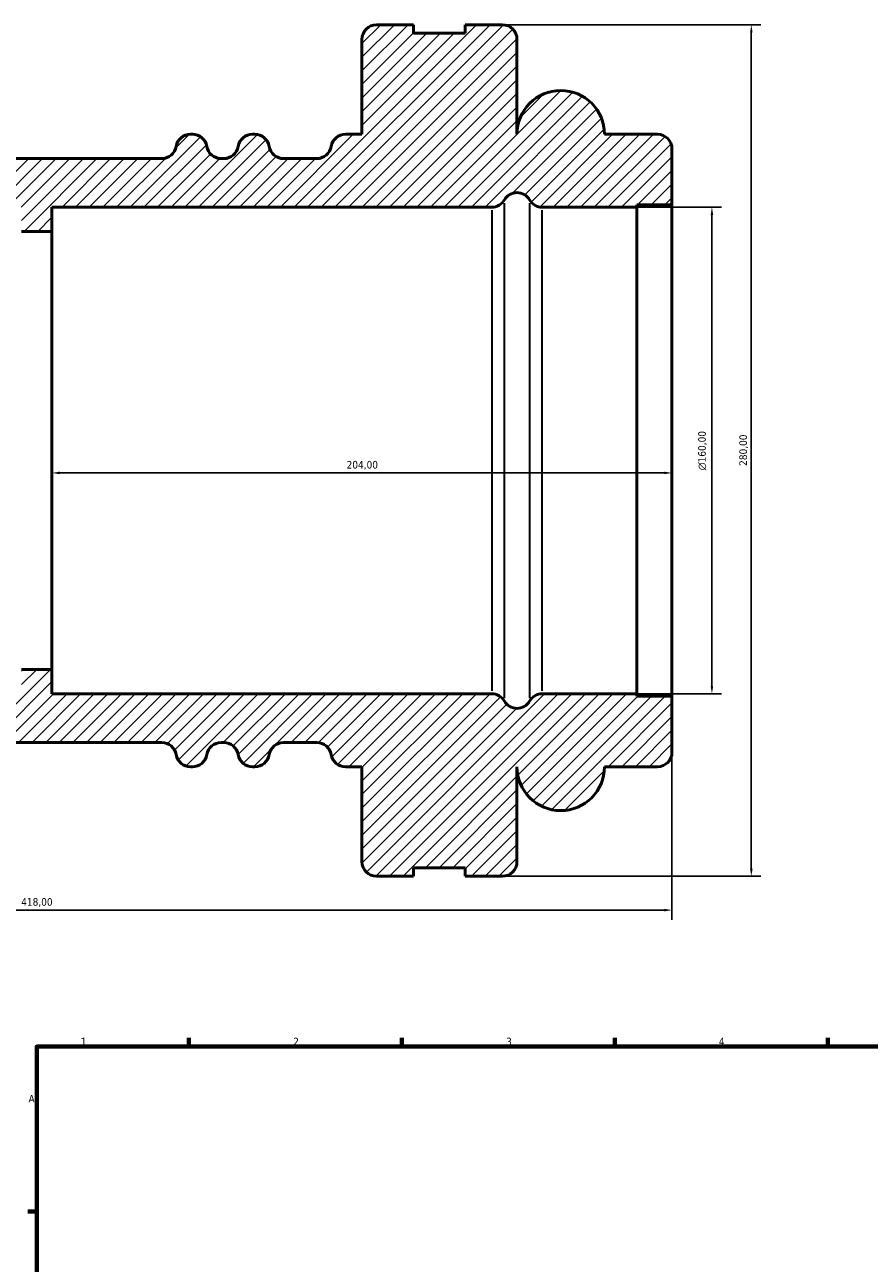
# Model space of a CAD drawing. Header units: millimetres. Extents: x -189 to 1463, y -170 to 1183.
# Tile 6 of 9: x 16 to 294, y 503 to 910. Entities that reach past the tile are written whole.
import ezdxf

# ---------------------------------------------------------------- set-up
doc = ezdxf.new("R2010")
doc.units = ezdxf.units.MM
for name, color, linetype, lineweight in [('Border (ISO)', 7, 'Continuous', 70), ('Dimension (ISO)', 7, 'Continuous', 25), ('Hatch (ISO)', 7, 'Continuous', 18), ('Visible (ISO)', 7, 'Continuous', 50), ('Visible Narrow (ISO)', 7, 'Continuous', 35)]:
    doc.layers.add(name, color=color, linetype=linetype, lineweight=lineweight)
doc.styles.add('Note Text (ISO)', font='tahoma.ttf')
doc.dimstyles.new('Default (ISO)', dxfattribs={"dimtxt": 2.5, "dimasz": 2.5, "dimexe": 3.175, "dimexo": 0, "dimgap": 0.762, "dimtad": 1, "dimrnd": 1e-08, "dimzin": 0, "dimtxsty": 'Note Text (ISO)', "dimcen": 0.09, "dimdle": 10, "dimclrd": 256, "dimclre": 256, "dimclrt": 256, "dimazin": 0, "dimtfac": 1.40208, "dimtmove": 0, "dimatfit": 3, "dimfxl": 1, "dimtolj": 1, "dimtzin": 0, "dimlwd": -1, "dimlwe": -1, "dimarcsym": 0})

# ---------------------------------------------------------------- blocks, each defined once
blk = doc.blocks.new('Borders Default Border')
at = {"layer": 'Border (ISO)'}
for p, q in [((70.08, 574), (70.08, 576.9)), ((140.17, 574), (140.17, 576.9)), ((210.25, 574), (210.25, 576.9)), ((280.33, 574), (280.33, 576.9)), ((20, 519.75), (17.1, 519.75))]:
    blk.add_line(p, q, dxfattribs=at)
at = {"layer": 'Border (ISO)', "flags": 128}
blk.add_lwpolyline([(20, 20), (20, 574), (821, 574), (821, 20), (20, 20)], dxfattribs=at)
at = {"layer": 'Border (ISO)', "color": 232, "true_color": 0xca0064, "char_height": 2.5, "attachment_point": 7, "style": 'Note Text (ISO)'}
for s, insert in [('1', (34.48, 574.4)), ('2', (104.37, 574.4)), ('3', (174.43, 574.35)), ('4', (244.42, 574.4)), ('A', (17.29, 555.62))]:
    blk.add_mtext(s, dxfattribs=dict(at, insert=insert))
blk = doc.blocks.new('*D7')
at = {"layer": 'Defpoints', "color": 0, "transparency": 16777216}
for p in [(173.2, 910), (173.2, 630), (255.1, 630)]:
    blk.add_point(p, dxfattribs=at)
at = {"layer": 'Dimension (ISO)', "transparency": 16777216}
for p, q in [((173.2, 910), (258.27, 910)), ((255.1, 907.5), (255.1, 632.5)), ((173.2, 630), (258.27, 630))]:
    blk.add_line(p, q, dxfattribs=at)
for points in [[(254.68, 907.5), (255.52, 907.5), (255.1, 910)], [(254.68, 632.5), (255.52, 632.5), (255.1, 630)]]:
    blk.add_solid(points, dxfattribs=at)
at = {"layer": 'Dimension (ISO)', "color": 232, "true_color": 0xca0064, "transparency": 16777216, "insert": (251.16, 764.95), "char_height": 2.5, "attachment_point": 1, "rotation": 90, "style": 'Note Text (ISO)'}
blk.add_mtext('\\A1;280,00', dxfattribs=at)
blk = doc.blocks.new('*D8')
at = {"layer": 'Defpoints', "color": 0, "transparency": 16777216}
for p in [(217.45, 850), (217.45, 690), (242.14, 690)]:
    blk.add_point(p, dxfattribs=at)
at = {"layer": 'Dimension (ISO)', "transparency": 16777216}
for p, q in [((217.45, 850), (245.32, 850)), ((242.14, 847.5), (242.14, 692.5)), ((217.45, 690), (245.32, 690))]:
    blk.add_line(p, q, dxfattribs=at)
for points in [[(241.72, 847.5), (242.56, 847.5), (242.14, 850)], [(241.72, 692.5), (242.56, 692.5), (242.14, 690)]]:
    blk.add_solid(points, dxfattribs=at)
at = {"layer": 'Dimension (ISO)', "color": 232, "true_color": 0xca0064, "transparency": 16777216, "insert": (237.62, 763.51), "char_height": 2.5, "attachment_point": 1, "rotation": 90, "style": 'Note Text (ISO)'}
blk.add_mtext('\\A1;\\fAIGDT|b0|i0;\\H2.5000;\\ln\\fTahoma|b0|i0;\\H2.5000;160,00', dxfattribs=at)
blk = doc.blocks.new('*D9')
at = {"layer": 'Defpoints', "color": 0, "transparency": 16777216}
for p in [(25, 770), (229, 770), (25, 762.63)]:
    blk.add_point(p, dxfattribs=at)
at = {"layer": 'Dimension (ISO)', "transparency": 16777216}
blk.add_line((226.5, 762.63), (27.5, 762.63), dxfattribs=at)
for points in [[(27.5, 763.05), (27.5, 762.22), (25, 762.63)], [(226.5, 763.05), (226.5, 762.22), (229, 762.63)]]:
    blk.add_solid(points, dxfattribs=at)
at = {"layer": 'Dimension (ISO)', "color": 232, "true_color": 0xca0064, "transparency": 16777216, "insert": (121.95, 766.57), "char_height": 2.5, "attachment_point": 1, "style": 'Note Text (ISO)'}
blk.add_mtext('\\A1;204,00', dxfattribs=at)
blk = doc.blocks.new('*D11')
at = {"layer": 'Defpoints', "color": 0, "transparency": 16777216}
for p in [(-189, 689.2), (229, 689.2), (229, 618.87)]:
    blk.add_point(p, dxfattribs=at)
at = {"layer": 'Dimension (ISO)', "transparency": 16777216}
for p, q in [((-189, 689.2), (-189, 615.7)), ((229, 689.2), (229, 615.7)), ((-186.5, 618.87), (226.5, 618.87))]:
    blk.add_line(p, q, dxfattribs=at)
for points in [[(-186.5, 619.29), (-186.5, 618.46), (-189, 618.87)], [(226.5, 619.29), (226.5, 618.46), (229, 618.87)]]:
    blk.add_solid(points, dxfattribs=at)
at = {"layer": 'Dimension (ISO)', "color": 232, "true_color": 0xca0064, "transparency": 16777216, "insert": (14.89, 622.81), "char_height": 2.5, "attachment_point": 1, "style": 'Note Text (ISO)'}
blk.add_mtext('\\A1;418,00', dxfattribs=at)

msp = doc.modelspace()

# ---------------------------------------------------------------- hatches: boundary and pattern name
at = {"layer": 'Hatch (ISO)'}
h = msp.add_hatch(dxfattribs=at)
h.set_pattern_fill('ANSI31', color=256, scale=25.4, style=0)
h.set_pattern_definition([(45, (0, 0), (-2.245064, 2.245064), [])])
edge = h.paths.add_edge_path()
edge.add_ellipse((173.2, 634.8), major_axis=(0, -4.8), ratio=1, start_angle=0, end_angle=90)
edge.add_line((178, 634.8), (178, 666))
edge.add_ellipse((192.4, 666), major_axis=(-14.4, 0), ratio=1, start_angle=0, end_angle=180)
edge.add_line((206.8, 666), (224.2, 666))
edge.add_ellipse((224.2, 670.8), major_axis=(0, -4.8), ratio=1, start_angle=0, end_angle=90)
edge.add_line((229, 670.8), (229, 689.2))
edge.add_line((229, 689.2), (217.45, 689.2))
edge.add_line((217.45, 689.2), (217.45, 690))
edge.add_line((217.45, 690), (186.314, 690))
edge.add_ellipse((186.314, 685.2), major_axis=(0, 4.8), ratio=1, start_angle=0, end_angle=60)
edge.add_ellipse((178, 690), major_axis=(4.157, -2.4), ratio=1, start_angle=240, end_angle=360, ccw=False)
edge.add_ellipse((169.686, 685.2), major_axis=(4.157, 2.4), ratio=1, start_angle=0, end_angle=60)
edge.add_line((169.686, 690), (25, 690))
edge.add_line((25, 690), (25, 698))
edge.add_line((25, 698), (15, 698))
edge.add_line((15, 698), (15, 690))
edge.add_line((15, 690), (-129.686, 690))
edge.add_ellipse((-129.686, 685.2), major_axis=(0, 4.8), ratio=1, start_angle=0, end_angle=60)
edge.add_ellipse((-138, 690), major_axis=(4.157, -2.4), ratio=1, start_angle=240, end_angle=360, ccw=False)
edge.add_ellipse((-146.314, 685.2), major_axis=(4.157, 2.4), ratio=1, start_angle=0, end_angle=60)
edge.add_line((-146.314, 690), (-177.45, 690))
edge.add_line((-177.45, 690), (-177.45, 689.2))
edge.add_line((-177.45, 689.2), (-189, 689.2))
edge.add_line((-189, 689.2), (-189, 670.8))
edge.add_ellipse((-184.2, 670.8), major_axis=(-4.8, 0), ratio=1, start_angle=0, end_angle=90)
edge.add_line((-184.2, 666), (-166.8, 666))
edge.add_ellipse((-152.4, 666), major_axis=(-14.4, 0), ratio=1, start_angle=0, end_angle=180)
edge.add_line((-138, 666), (-138, 634.8))
edge.add_ellipse((-133.2, 634.8), major_axis=(-4.8, 0), ratio=1, start_angle=0, end_angle=90)
edge.add_line((-133.2, 630), (-121, 630))
edge.add_line((-121, 630), (-121, 632.8))
edge.add_line((-121, 632.8), (-104, 632.8))
edge.add_line((-104, 632.8), (-104, 630))
edge.add_line((-104, 630), (-91.8, 630))
edge.add_ellipse((-91.8, 634.8), major_axis=(0, -4.8), ratio=1, start_angle=0, end_angle=90)
edge.add_line((-87, 634.8), (-87, 666))
edge.add_line((-87, 666), (-81.6, 666))
edge.add_ellipse((-81.6, 670.8), major_axis=(0, -4.8), ratio=1, start_angle=0, end_angle=80.40593)
edge.add_ellipse((-72.134, 669.2), major_axis=(-4.733, 0.8), ratio=1, start_angle=279.59407, end_angle=360, ccw=False)
edge.add_line((-72.134, 674), (-61.2, 674))
edge.add_ellipse((-61.2, 669.2), major_axis=(0, 4.8), ratio=1, start_angle=279.59407, end_angle=360, ccw=False)
edge.add_ellipse((-51.734, 670.8), major_axis=(-4.733, -0.8), ratio=1, start_angle=0, end_angle=80.40593)
edge.add_line((-51.734, 666), (-51, 666))
edge.add_ellipse((-51, 670.8), major_axis=(0, -4.8), ratio=1, start_angle=0, end_angle=80.40593)
edge.add_ellipse((-41.534, 669.2), major_axis=(-4.733, 0.8), ratio=1, start_angle=279.59407, end_angle=360, ccw=False)
edge.add_line((-41.534, 674), (-40.666, 674))
edge.add_ellipse((-40.666, 669.2), major_axis=(0, 4.8), ratio=1, start_angle=279.59407, end_angle=360, ccw=False)
edge.add_ellipse((-31.2, 670.8), major_axis=(-4.733, -0.8), ratio=1, start_angle=0, end_angle=80.40593)
edge.add_line((-31.2, 666), (-30.6, 666))
edge.add_ellipse((-30.6, 670.8), major_axis=(0, -4.8), ratio=1, start_angle=0, end_angle=80.40593)
edge.add_ellipse((-21.134, 669.2), major_axis=(-4.733, 0.8), ratio=1, start_angle=279.59407, end_angle=360, ccw=False)
edge.add_line((-21.134, 674), (61.134, 674))
edge.add_ellipse((61.134, 669.2), major_axis=(0, 4.8), ratio=1, start_angle=279.59407, end_angle=360, ccw=False)
edge.add_ellipse((70.6, 670.8), major_axis=(-4.733, -0.8), ratio=1, start_angle=0, end_angle=80.40593)
edge.add_line((70.6, 666), (71.2, 666))
edge.add_ellipse((71.2, 670.8), major_axis=(0, -4.8), ratio=1, start_angle=0, end_angle=80.40593)
edge.add_ellipse((80.666, 669.2), major_axis=(-4.733, 0.8), ratio=1, start_angle=279.59407, end_angle=360, ccw=False)
edge.add_line((80.666, 674), (81.534, 674))
edge.add_ellipse((81.534, 669.2), major_axis=(0, 4.8), ratio=1, start_angle=279.59407, end_angle=360, ccw=False)
edge.add_ellipse((91, 670.8), major_axis=(-4.733, -0.8), ratio=1, start_angle=0, end_angle=80.40593)
edge.add_line((91, 666), (91.734, 666))
edge.add_ellipse((91.734, 670.8), major_axis=(0, -4.8), ratio=1, start_angle=0, end_angle=80.40593)
edge.add_ellipse((101.2, 669.2), major_axis=(-4.733, 0.8), ratio=1, start_angle=279.59407, end_angle=360, ccw=False)
edge.add_line((101.2, 674), (112.134, 674))
edge.add_ellipse((112.134, 669.2), major_axis=(0, 4.8), ratio=1, start_angle=279.59407, end_angle=360, ccw=False)
edge.add_ellipse((121.6, 670.8), major_axis=(-4.733, -0.8), ratio=1, start_angle=0, end_angle=80.40593)
edge.add_line((121.6, 666), (127, 666))
edge.add_line((127, 666), (127, 634.8))
edge.add_ellipse((131.8, 634.8), major_axis=(-4.8, 0), ratio=1, start_angle=0, end_angle=90)
edge.add_line((131.8, 630), (144, 630))
edge.add_line((144, 630), (144, 632.8))
edge.add_line((144, 632.8), (161, 632.8))
edge.add_line((161, 632.8), (161, 630))
edge.add_line((161, 630), (173.2, 630))
edge = h.paths.add_edge_path()
edge.add_ellipse((173.2, 905.2), major_axis=(4.8, 0), ratio=1, start_angle=0, end_angle=90)
edge.add_line((173.2, 910), (161, 910))
edge.add_line((161, 910), (161, 907.2))
edge.add_line((161, 907.2), (144, 907.2))
edge.add_line((144, 907.2), (144, 910))
edge.add_line((144, 910), (131.8, 910))
edge.add_ellipse((131.8, 905.2), major_axis=(0, 4.8), ratio=1, start_angle=0, end_angle=90)
edge.add_line((127, 905.2), (127, 874))
edge.add_line((127, 874), (121.6, 874))
edge.add_ellipse((121.6, 869.2), major_axis=(0, 4.8), ratio=1, start_angle=0, end_angle=80.40593)
edge.add_ellipse((112.134, 870.8), major_axis=(4.733, -0.8), ratio=1, start_angle=279.59407, end_angle=360, ccw=False)
edge.add_line((112.134, 866), (101.2, 866))
edge.add_ellipse((101.2, 870.8), major_axis=(0, -4.8), ratio=1, start_angle=279.59407, end_angle=360, ccw=False)
edge.add_ellipse((91.734, 869.2), major_axis=(4.733, 0.8), ratio=1, start_angle=0, end_angle=80.40593)
edge.add_line((91.734, 874), (91, 874))
edge.add_ellipse((91, 869.2), major_axis=(0, 4.8), ratio=1, start_angle=0, end_angle=80.40593)
edge.add_ellipse((81.534, 870.8), major_axis=(4.733, -0.8), ratio=1, start_angle=279.59407, end_angle=360, ccw=False)
edge.add_line((81.534, 866), (80.666, 866))
edge.add_ellipse((80.666, 870.8), major_axis=(0, -4.8), ratio=1, start_angle=279.59407, end_angle=360, ccw=False)
edge.add_ellipse((71.2, 869.2), major_axis=(4.733, 0.8), ratio=1, start_angle=0, end_angle=80.40593)
edge.add_line((71.2, 874), (70.6, 874))
edge.add_ellipse((70.6, 869.2), major_axis=(0, 4.8), ratio=1, start_angle=0, end_angle=80.40593)
edge.add_ellipse((61.134, 870.8), major_axis=(4.733, -0.8), ratio=1, start_angle=279.59407, end_angle=360, ccw=False)
edge.add_line((61.134, 866), (-21.134, 866))
edge.add_ellipse((-21.134, 870.8), major_axis=(0, -4.8), ratio=1, start_angle=279.59407, end_angle=360, ccw=False)
edge.add_ellipse((-30.6, 869.2), major_axis=(4.733, 0.8), ratio=1, start_angle=0, end_angle=80.40593)
edge.add_line((-30.6, 874), (-31.2, 874))
edge.add_ellipse((-31.2, 869.2), major_axis=(0, 4.8), ratio=1, start_angle=0, end_angle=80.40593)
edge.add_ellipse((-40.666, 870.8), major_axis=(4.733, -0.8), ratio=1, start_angle=279.59407, end_angle=360, ccw=False)
edge.add_line((-40.666, 866), (-41.534, 866))
edge.add_ellipse((-41.534, 870.8), major_axis=(0, -4.8), ratio=1, start_angle=279.59407, end_angle=360, ccw=False)
edge.add_ellipse((-51, 869.2), major_axis=(4.733, 0.8), ratio=1, start_angle=0, end_angle=80.40593)
edge.add_line((-51, 874), (-51.734, 874))
edge.add_ellipse((-51.734, 869.2), major_axis=(0, 4.8), ratio=1, start_angle=0, end_angle=80.40593)
edge.add_ellipse((-61.2, 870.8), major_axis=(4.733, -0.8), ratio=1, start_angle=279.59407, end_angle=360, ccw=False)
edge.add_line((-61.2, 866), (-72.134, 866))
edge.add_ellipse((-72.134, 870.8), major_axis=(0, -4.8), ratio=1, start_angle=279.59407, end_angle=360, ccw=False)
edge.add_ellipse((-81.6, 869.2), major_axis=(4.733, 0.8), ratio=1, start_angle=0, end_angle=80.40593)
edge.add_line((-81.6, 874), (-87, 874))
edge.add_line((-87, 874), (-87, 905.2))
edge.add_ellipse((-91.8, 905.2), major_axis=(4.8, 0), ratio=1, start_angle=0, end_angle=90)
edge.add_line((-91.8, 910), (-104, 910))
edge.add_line((-104, 910), (-104, 907.2))
edge.add_line((-104, 907.2), (-121, 907.2))
edge.add_line((-121, 907.2), (-121, 910))
edge.add_line((-121, 910), (-133.2, 910))
edge.add_ellipse((-133.2, 905.2), major_axis=(0, 4.8), ratio=1, start_angle=0, end_angle=90)
edge.add_line((-138, 905.2), (-138, 874))
edge.add_ellipse((-152.4, 874), major_axis=(14.4, 0), ratio=1, start_angle=0, end_angle=180)
edge.add_line((-166.8, 874), (-184.2, 874))
edge.add_ellipse((-184.2, 869.2), major_axis=(0, 4.8), ratio=1, start_angle=0, end_angle=90)
edge.add_line((-189, 869.2), (-189, 850.8))
edge.add_line((-189, 850.8), (-177.45, 850.8))
edge.add_line((-177.45, 850.8), (-177.45, 850))
edge.add_line((-177.45, 850), (-146.314, 850))
edge.add_ellipse((-146.314, 854.8), major_axis=(0, -4.8), ratio=1, start_angle=0, end_angle=60)
edge.add_ellipse((-138, 850), major_axis=(-4.157, 2.4), ratio=1, start_angle=240, end_angle=360, ccw=False)
edge.add_ellipse((-129.686, 854.8), major_axis=(-4.157, -2.4), ratio=1, start_angle=0, end_angle=60)
edge.add_line((-129.686, 850), (15, 850))
edge.add_line((15, 850), (15, 842))
edge.add_line((15, 842), (25, 842))
edge.add_line((25, 842), (25, 850))
edge.add_line((25, 850), (169.686, 850))
edge.add_ellipse((169.686, 854.8), major_axis=(0, -4.8), ratio=1, start_angle=0, end_angle=60)
edge.add_ellipse((178, 850), major_axis=(-4.157, 2.4), ratio=1, start_angle=240, end_angle=360, ccw=False)
edge.add_ellipse((186.314, 854.8), major_axis=(-4.157, -2.4), ratio=1, start_angle=0, end_angle=60)
edge.add_line((186.314, 850), (217.45, 850))
edge.add_line((217.45, 850), (217.45, 850.8))
edge.add_line((217.45, 850.8), (229, 850.8))
edge.add_line((229, 850.8), (229, 869.2))
edge.add_ellipse((224.2, 869.2), major_axis=(4.8, 0), ratio=1, start_angle=0, end_angle=90)
edge.add_line((224.2, 874), (206.8, 874))
edge.add_ellipse((192.4, 874), major_axis=(14.4, 0), ratio=1, start_angle=0, end_angle=180)
edge.add_line((178, 874), (178, 905.2))

# ---------------------------------------------------------------- linework, layer by layer
at = {"layer": 'Visible (ISO)'}
for p, q in [((144, 910), (131.8, 910)), ((144, 907.2), (144, 910)), ((173.2, 910), (161, 910)), ((161, 910), (161, 907.2)), ((127, 905.2), (127, 874)), ((161, 907.2), (144, 907.2)), ((178, 874), (178, 905.2)), ((71.2, 874), (70.6, 874)), ((91.734, 874), (91, 874)), ((127, 874), (121.6, 874)), ((224.2, 874), (206.8, 874)), ((229, 850.8), (229, 869.2)), ((61.134, 866), (-21.134, 866)), ((81.534, 866), (80.666, 866)), ((112.134, 866), (101.2, 866)), ((25, 842), (25, 850)), ((25, 850), (169.686, 850)), ((186.314, 850), (217.45, 850)), ((217.45, 850), (217.45, 850.8)), ((217.45, 850.8), (229, 850.8)), ((217.45, 690), (217.45, 850)), ((229, 850.8), (229, 689.2)), ((15, 842), (25, 842)), ((25, 698), (25, 842)), ((25, 698), (15, 698)), ((25, 690), (25, 698)), ((169.686, 690), (25, 690)), ((217.45, 690), (186.314, 690)), ((217.45, 689.2), (217.45, 690)), ((229, 689.2), (217.45, 689.2)), ((229, 670.8), (229, 689.2)), ((-21.134, 674), (61.134, 674)), ((80.666, 674), (81.534, 674)), ((101.2, 674), (112.134, 674)), ((70.6, 666), (71.2, 666)), ((91, 666), (91.734, 666)), ((121.6, 666), (127, 666)), ((127, 666), (127, 634.8)), ((178, 634.8), (178, 666)), ((206.8, 666), (224.2, 666)), ((144, 630), (144, 632.8)), ((144, 632.8), (161, 632.8)), ((161, 632.8), (161, 630)), ((131.8, 630), (144, 630)), ((161, 630), (173.2, 630))]:
    msp.add_line(p, q, dxfattribs=at)
for centre, radius, start, end in [((131.8, 905.2), 4.8, 90, 180), ((173.2, 905.2), 4.8, 0, 90), ((192.4, 874), 14.4, 0, 180), ((70.6, 869.2), 4.8, 90, 170.40593), ((71.2, 869.2), 4.8, 9.59407, 90), ((91, 869.2), 4.8, 90, 170.40593), ((91.734, 869.2), 4.8, 9.59407, 90), ((121.6, 869.2), 4.8, 90, 170.40593), ((224.2, 869.2), 4.8, 0, 90), ((61.134, 870.8), 4.8, 270, 350.40593), ((80.666, 870.8), 4.8, 189.59407, 270), ((81.534, 870.8), 4.8, 270, 350.40593), ((101.2, 870.8), 4.8, 189.59407, 270), ((112.134, 870.8), 4.8, 270, 350.40593), ((169.686, 854.8), 4.8, 270, 330), ((178, 850), 4.8, 30, 150), ((186.314, 854.8), 4.8, 210, 270), ((169.686, 685.2), 4.8, 30, 90), ((186.314, 685.2), 4.8, 90, 150), ((178, 690), 4.8, 210, 330), ((61.134, 669.2), 4.8, 9.59407, 90), ((80.666, 669.2), 4.8, 90, 170.40593), ((81.534, 669.2), 4.8, 9.59407, 90), ((101.2, 669.2), 4.8, 90, 170.40593), ((112.134, 669.2), 4.8, 9.59407, 90), ((70.6, 670.8), 4.8, 189.59407, 270), ((71.2, 670.8), 4.8, 270, 350.40593), ((91, 670.8), 4.8, 189.59407, 270), ((91.734, 670.8), 4.8, 270, 350.40593), ((121.6, 670.8), 4.8, 189.59407, 270), ((224.2, 670.8), 4.8, 270, 0), ((192.4, 666), 14.4, 180, 0), ((131.8, 634.8), 4.8, 180, 270), ((173.2, 634.8), 4.8, 270, 0)]:
    msp.add_arc(centre, radius, start, end, dxfattribs=at)
at = {"layer": 'Visible Narrow (ISO)'}
for p, q in [((173.843, 688.614), (173.843, 851.386)), ((182.157, 851.386), (182.157, 688.614)), ((169.686, 849.015), (169.686, 690.985)), ((186.314, 690.985), (186.314, 849.015))]:
    msp.add_line(p, q, dxfattribs=at)

# ---------------------------------------------------------------- block references
msp.add_blockref('Borders Default Border', (0, 0))

# ---------------------------------------------------------------- dimensions: what is measured, and where the dimension line sits
at = {"layer": 'Dimension (ISO)'}
for base, p1, p2, angle, picture, middle in [((255.1, 630), (173.2, 910), (173.2, 630), 90, '*D7', (255.1, 770)), ((229, 618.873), (-189, 689.2), (229, 689.2), 180, '*D11', (20, 618.873))]:
    dim = msp.add_linear_dim(base=base, p1=p1, p2=p2, angle=angle, dimstyle='Default (ISO)', override={"dimdec": 2, "dimtp": 0, "dimtm": 0, "dimtdec": 2, "dimtofl": 0, "dimatfit": 1}, dxfattribs=at)
    dim.commit()
    dim.dimension.update_dxf_attribs({"geometry": picture, "text_midpoint": middle, "dimtype": 160})
dim = msp.add_linear_dim(base=(242.142, 690), p1=(217.45, 850), p2=(217.45, 690), angle=90, text='\\fAIGDT|b0|i0;\\H2.5000;\\ln\\fTahoma|b0|i0;\\H2.5000;<>', dimstyle='Default (ISO)', override={"dimdec": 2, "dimtp": 0, "dimtm": 0, "dimtdec": 2, "dimtofl": 0, "dimatfit": 1}, dxfattribs=at)
dim.commit()
dim.dimension.update_dxf_attribs({"geometry": '*D8', "text_midpoint": (242.142, 770), "dimtype": 160})
dim = msp.add_linear_dim(base=(25, 762.635), p1=(229, 770), p2=(25, 770), dimstyle='Default (ISO)', override={"dimdec": 2, "dimse1": 1, "dimse2": 1, "dimtp": 0, "dimtm": 0, "dimtdec": 2, "dimtofl": 0, "dimatfit": 1}, dxfattribs=at)
dim.commit()
dim.dimension.update_dxf_attribs({"geometry": '*D9', "text_midpoint": (127, 762.635), "dimtype": 160})

doc.saveas('drawing.dxf')
